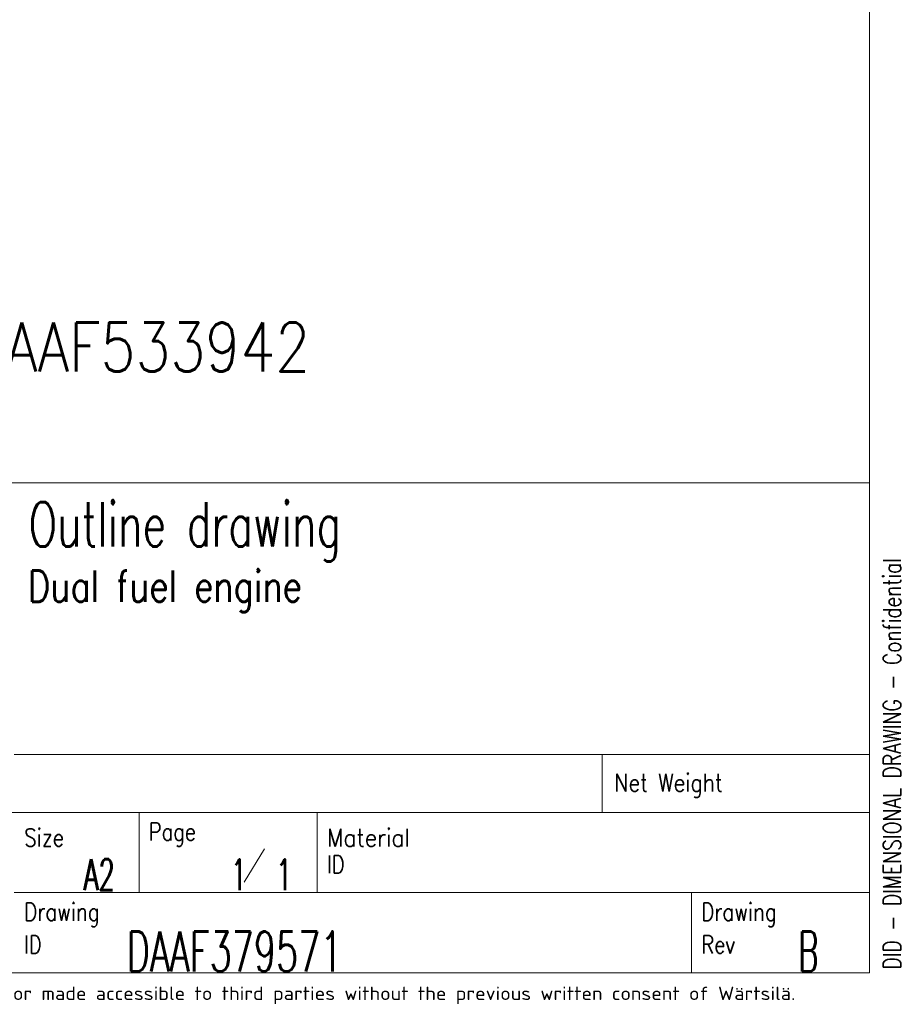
# Model space of a CAD drawing. Header units: inches. Extents: x 0 to 23760, y -13 to 16800.
# Tile 142 of 217: x 19744 to 23703, y 58 to 4480. Entities that reach past the tile are written whole.
import ezdxf

# ---------------------------------------------------------------- set-up
doc = ezdxf.new("R2010")
doc.units = ezdxf.units.IN
for name, color, linetype, true_color in [('1', 7, 'Continuous', 0xffffff), ('210', 7, 'Continuous', 0xffffff), ('254', 7, 'Continuous', 0xffffff)]:
    doc.layers.add(name, color=color, linetype=linetype, true_color=true_color)
doc.styles.add('iso-1', font='isocp.shx')
doc.styles.add('latin_extended', font='simplex.shx')

msp = doc.modelspace()

# ---------------------------------------------------------------- linework, layer by layer
at = {"layer": '1', "color": 7, "linetype": 'Continuous', "lineweight": 18}
msp.add_line((16160, 2400), (23560, 2400), dxfattribs=at)
at = {"layer": '210', "color": 7, "linetype": 'Continuous', "lineweight": 18}
for p, q in [((23560, 200), (23560, 16600)), ((16160, 2400), (23560, 2400)), ((200, 200), (23560, 200))]:
    msp.add_line(p, q, dxfattribs=at)
at = {"layer": '210', "color": 7, "linetype": 'Continuous', "lineweight": 13}
for p, q in [((19719.812, 1180.002), (23560, 1180.002)), ((22359.824, 920.002), (22359.824, 1180.002)), ((16160.016, 920.002), (23560.016, 920.002)), ((20279.811, 920.002), (20279.81, 560)), ((21079.811, 560), (21079.811, 920.002)), ((23560, 560), (19719.81, 560)), ((22759.999, 200), (22759.999, 560))]:
    msp.add_line(p, q, dxfattribs=at)
at = {"layer": '210', "color": 3, "linetype": 'Continuous', "lineweight": 13}
msp.add_line((20752.186, 606.182), (20842.95, 755.846), dxfattribs=at)

# ---------------------------------------------------------------- texts
at = {"layer": '210', "color": 3, "linetype": 'Continuous', "lineweight": 18, "attachment_point": 7, "line_spacing_factor": 0.963855, "style": 'latin_extended'}
for s, insert, char_height in [('\\W0.6796;Outline drawing', (19783.763, 2046.633), 200), ('\\W0.7980;Dual fuel engine', (19780.583, 1819.144), 140), ('\\W0.6107;A2', (20032.13, 570.07), 140), ('\\W0.5906;1', (20692.622, 570.07), 140), ('\\W0.5906;1', (20895.96, 570.07), 140), ('\\W0.6440;DAAF379571', (20224.545, 205.523), 180), ('\\W0.5625;B', (23239.822, 205.523), 180)]:
    msp.add_mtext(s, dxfattribs=dict(at, insert=insert, char_height=char_height))
at = {"layer": '210', "color": 3, "linetype": 'Continuous', "lineweight": 18, "insert": (23701.187, 213.6), "char_height": 80, "attachment_point": 7, "rotation": 90, "line_spacing_factor": 0.963855, "style": 'latin_extended'}
msp.add_mtext('\\W0.7702;DID - DIMENSIONAL DRAWING - Confidential', dxfattribs=at)
at = {"layer": '210', "color": 211, "linetype": 'Continuous', "lineweight": 18, "char_height": 80, "attachment_point": 7, "line_spacing_factor": 0.963855, "style": 'latin_extended'}
for s, insert in [('\\W0.8446;Net Weight', (22414.064, 986.655)), ('\\W0.8289;Size', (19764.052, 766.653)), ('\\W0.7995;Page', (20324.051, 766.653)), ('\\W0.8988;Material', (21124.052, 766.459)), ('\\W0.7905;ID', (21124.052, 646.459)), ('\\W0.8174;Drawing', (19764.05, 406.457)), ('\\W0.8174;Drawing', (22804.24, 406.652)), ('\\W0.7905;ID', (19764.05, 286.457)), ('\\W0.8107;Rev', (22804.24, 286.455))]:
    msp.add_mtext(s, dxfattribs=dict(at, insert=insert))
at = {"layer": '210', "color": 211, "linetype": 'Continuous', "lineweight": 13, "insert": (18357.584, 59.059), "char_height": 59.999998, "attachment_point": 7, "line_spacing_factor": 0.963855, "style": 'iso-1'}
msp.add_mtext('\\W1.2104;purpose nor copied in any way nor made accessible to third parties without the previous written consent of Wärtsilä.', dxfattribs=at)
at = {"layer": '254', "color": 2, "linetype": 'Continuous', "lineweight": 13, "insert": (16084.335, 2826.515), "char_height": 220, "attachment_point": 7, "line_spacing_factor": 0.963855, "style": 'latin_extended'}
msp.add_mtext('\\W0.8317;Service space see drawing DAAF533942', dxfattribs=at)

doc.saveas('drawing.dxf')
